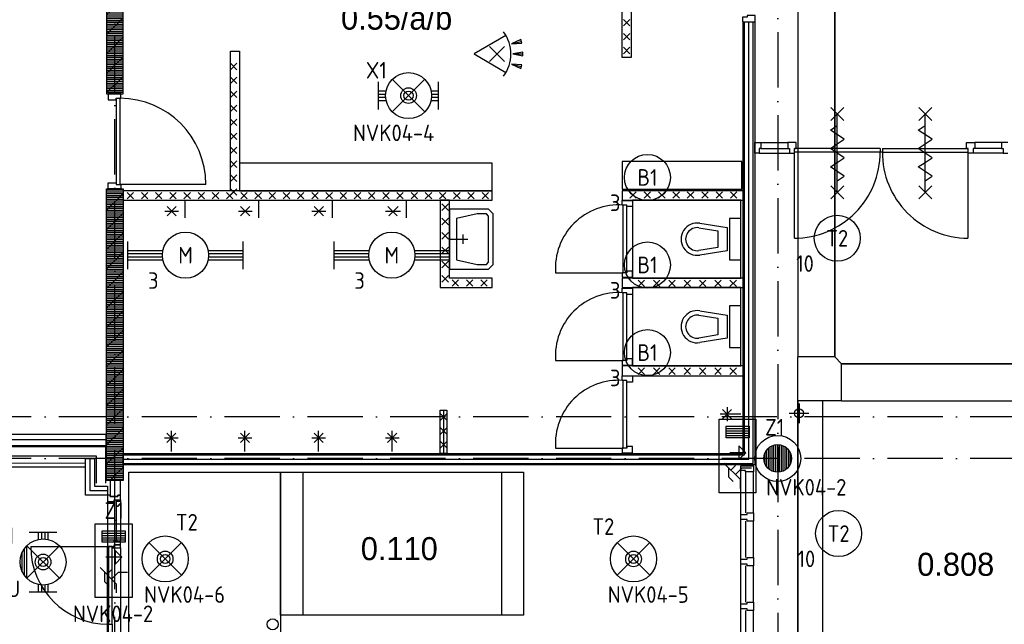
# Model space of a CAD drawing. Header units: millimetres. Extents: x -6587 to 112313, y 244 to 84344.
# Tile 13 of 58: x 17014 to 27710, y 39133 to 45695. Entities that reach past the tile are written whole.
import ezdxf
from ezdxf.enums import TextEntityAlignment as Align

# ---------------------------------------------------------------- set-up
doc = ezdxf.new("R2010")
doc.units = ezdxf.units.MM
doc.header["$LTSCALE"] = 100
doc.linetypes.add('DASHDOT', pattern=[9, 6, -1.5, 0, -1.5])
doc.layers.get('0').update_dxf_attribs({"linetype": 'CONTINUOUS'})
for name, color, linetype in [('AL$7----_STRAMIEN', 1, 'DASHDOT'), ('ALXAC---_LICHTBETON', 1, 'CONTINUOUS'), ('BOUW', 8, 'CONTINUOUS'), ('EB63101-_ATTRIB', 2, 'CONTINUOUS'), ('EB63202-_ATTRIB', 2, 'CONTINUOUS'), ('EB63501-_ATTRIB', 2, 'CONTINUOUS'), ('EL63101-_LICHT-ARM', 3, 'CONTINUOUS'), ('EL63102-_LICHT-SCH', 3, 'CONTINUOUS'), ('EL63202-_NOODVRL-TXT', 3, 'CONTINUOUS'), ('EL63501-_NOODVRL-ARM', 3, 'CONTINUOUS'), ('KABELGOOT', 8, 'CONTINUOUS')]:
    doc.layers.add(name, color=color, linetype=linetype)
doc.styles.add('1_8', font='iso', dxfattribs={"width": 0.7, "height": 1.8})
doc.styles.add('BURO-025', font='BUROFONT.shx', dxfattribs={"height": 250})
doc.styles.add('NORATT', font='isocp.shx')
doc.styles.get("Standard").update_dxf_attribs({"font": 'iso.shx'})
doc.styles.add('TECHNIC', font='technic_.ttf')

# ---------------------------------------------------------------- blocks, each defined once
blk = doc.blocks.new('ES3G00')
blk.add_circle((0, 0), 2.5)
blk.add_circle((0, 0), 2.5)
for tag, style, flags, p in [('GELIJK', 'NORATT', 9, (3.5, 5)), ('GELIJK', '1_8', 9, (3.5, 5)), ('SCHAK', 'NORATT', 8, (3.5, 2.75)), ('SCHAK', '1_8', 8, (3.5, 2.75)), ('A_CODE', 'NORATT', 8, (0, 0)), ('A_CODE', '1_8', 8, (0, 0)), ('GROEP', 'NORATT', 8, (-3.5, -2.75)), ('GROEP', '1_8', 8, (-3.5, -2.75)), ('KAST', 'NORATT', 9, (3.5, -2.75)), ('KAST', '1_8', 9, (3.5, -2.75))]:
    blk.add_attdef(tag, text='', height=1.8, dxfattribs=dict(style=style, flags=flags)).set_placement(p, align=Align.MIDDLE_CENTER)
blk = doc.blocks.new('EJ3T01W')
at = {"color": 0}
for p, q in [((-3.25, -1.5), (-3.25, 1.5)), ((-1.77, 1.77), (1.77, -1.77)), ((1.77, 1.77), (-1.77, -1.77)), ((3.25, -1.5), (3.25, 1.5)), ((-3.25, 0.52), (-2.44, 0.52)), ((-3.25, 0.17), (-2.49, 0.17)), ((2.44, 0.52), (3.25, 0.52)), ((2.49, 0.17), (3.25, 0.17)), ((-3.25, -0.17), (-2.49, -0.17)), ((-3.25, -0.52), (-2.44, -0.52)), ((2.44, -0.52), (3.25, -0.52)), ((2.49, -0.17), (3.25, -0.17))]:
    blk.add_line(p, q, dxfattribs=at)
for p, q in [((1.77, -1.77), (-1.77, -1.77)), ((1.48, -2.02), (-1.48, -2.02)), ((1.05, -2.27), (-1.05, -2.27))]:
    blk.add_line(p, q)
at = {"color": 6}
blk.add_lwpolyline([(1.77, -1.77), (1.75, -1.75)], dxfattribs=at)
at = {"color": 0}
for radius in [2.5, 0.85, 0.5]:
    blk.add_circle((0, 0), radius, dxfattribs=at)
at = {"color": 6, "style": '1_8'}
for tag, flags, p in [('A_CODE', 8, (-3.5, 2.75)), ('SCHAK', 8, (3.5, 2.75)), ('GROEP', 8, (-3.5, -2.75)), ('KAST', 9, (3.5, -2.75))]:
    blk.add_attdef(tag, text='', height=1.8, dxfattribs=dict(at, flags=flags)).set_placement(p, align=Align.MIDDLE)
blk = doc.blocks.new('ES3N026')
for p, q in [((2.25, 1.25), (2.25, -1.25)), ((2.5, 1.25), (2.5, -1.25)), ((2.75, 1.25), (2.75, -1.25)), ((3, 1.25), (3, -1.25)), ((-1.5, 0.75), (-1, 0.25)), ((0.38, -0.88), (0.38, 0.87))]:
    blk.add_line(p, q)
for points in [[(4.01, 2.01), (4.01, -1.98), (-3.99, -1.98), (-3.99, 2.01)], [(3.25, -1.25), (2, -1.25), (2, 1.25), (3.25, 1.25)], [(0.38, -0.88), (1.12, -0.13), (-0.37, -0.13)]]:
    blk.add_lwpolyline(points, close=True)
for points in [[(-0.75, 1.5), (-2.5, -0.25), (-3.5, -0.25)], [(-1.25, 1), (-2.25, 1), (-2.75, 0.5)], [(-2, 0.25), (-1.25, -0.5), (-1.25, -1.5)]]:
    blk.add_lwpolyline(points)
at = {"color": 2, "style": '1_8', "flags": 8}
blk.add_attdef('NUMMER', text='', height=1.8, dxfattribs=at).set_placement((4, 3.75), align=Align.MIDDLE)
at = {"style": '1_8'}
for tag, flags, p in [('A_CODE', 8, (-3.5, 2.75)), ('SCHAK', 8, (3.5, 2.75)), ('GROEP', 8, (-3.5, -2.75)), ('KAST', 9, (3.5, -2.75))]:
    blk.add_attdef(tag, text='', height=1.8, dxfattribs=dict(at, flags=flags)).set_placement(p, align=Align.MIDDLE_CENTER)
blk = doc.blocks.new('ES3G01')
at = {"color": 0}
for p, q in [((-1.77, 1.77), (1.77, -1.77)), ((1.77, 1.77), (-1.77, -1.77))]:
    blk.add_line(p, q, dxfattribs=at)
at = {"color": 6}
blk.add_lwpolyline([(1.77, -1.77), (1.75, -1.75)], dxfattribs=at)
blk.add_circle((0, 0), 2.5)
at = {"color": 0}
for radius in [0.85, 0.5]:
    blk.add_circle((0, 0), radius, dxfattribs=at)
at = {"color": 6, "style": '1_8'}
for tag, flags, p in [('A_CODE', 8, (-3.5, 2.75)), ('SCHAK', 8, (3.5, 2.75)), ('GROEP', 8, (-3.5, -2.75)), ('KAST', 9, (3.5, -2.75))]:
    blk.add_attdef(tag, text='', height=1.8, dxfattribs=dict(at, flags=flags)).set_placement(p, align=Align.MIDDLE)
blk = doc.blocks.new('EJ3T20')
at = {"color": 0}
for p, q in [((-6.25, -1.5), (-6.25, 1.5)), ((6.25, -1.5), (6.25, 1.5)), ((-6.25, 0.52), (-2.44, 0.52)), ((-6.25, 0.17), (-2.49, 0.17)), ((2.44, 0.52), (6.25, 0.52)), ((2.49, 0.17), (6.25, 0.17)), ((-6.25, -0.17), (-2.49, -0.17)), ((-6.25, -0.52), (-2.44, -0.52)), ((2.44, -0.52), (6.25, -0.52)), ((2.49, -0.17), (6.25, -0.17))]:
    blk.add_line(p, q, dxfattribs=at)
blk.add_circle((0, 0), 2.5, dxfattribs=at)
at = {"color": 6, "style": '1_8'}
for tag, flags, p in [('SCHAK', 8, (3.5, 2.75)), ('A_CODE', 8, (0, 0)), ('GROEP', 8, (-3.5, -2.75)), ('KAST', 9, (3.5, -2.75))]:
    blk.add_attdef(tag, text='', height=1.8, dxfattribs=dict(at, flags=flags)).set_placement(p, align=Align.MIDDLE)
blk = doc.blocks.new('ES652116')
for p, q in [((1.56, 1.09), (2.62, 1.37)), ((-0.81, -0.81), (0.81, 0.81)), ((0.81, -0.81), (-0.81, 0.81)), ((1.7, 0), (2.8, 0)), ((1.56, -1.09), (2.62, -1.37))]:
    blk.add_line(p, q)
blk.add_lwpolyline([(0.96, 2), (-2.5, 0), (0.96, -2)])
for points in [[(2.67, 1.18), (2.57, 1.56), (1.56, 1.09)], [(2.8, -0.2), (2.8, 0.2), (1.7, 0)], [(2.57, -1.56), (2.67, -1.18), (1.56, -1.09)]]:
    blk.add_lwpolyline(points, close=True)
blk.add_arc((-2.5, 0), 4, 322.8192, 37.1808)
at = {"style": '1_8'}
for tag, flags, p in [('SCHAK', 8, (3, 5.5)), ('KAST', 9, (-3, 0.5)), ('M_CODE', 9, (0, 0)), ('DOEL', 9, (-3, -2)), ('GROEP', 9, (-3, -4.5))]:
    blk.add_attdef(tag, text='', height=1.8, dxfattribs=dict(at, flags=flags)).set_placement(p, align=Align.MIDDLE_CENTER)
at = {"style": '1_8', "flags": 8}
blk.add_attdef('CODE', text='', height=1.8, dxfattribs=at).set_placement((0, 0), align=Align.MIDDLE)
blk = doc.blocks.new('EJ3T01')
at = {"color": 0}
for p, q in [((-3.25, -1.5), (-3.25, 1.5)), ((-1.77, 1.77), (1.77, -1.77)), ((1.77, 1.77), (-1.77, -1.77)), ((3.25, -1.5), (3.25, 1.5)), ((-3.25, 0.52), (-2.44, 0.52)), ((-3.25, 0.17), (-2.49, 0.17)), ((2.44, 0.52), (3.25, 0.52)), ((2.49, 0.17), (3.25, 0.17)), ((-3.25, -0.17), (-2.49, -0.17)), ((-3.25, -0.52), (-2.44, -0.52)), ((2.44, -0.52), (3.25, -0.52)), ((2.49, -0.17), (3.25, -0.17))]:
    blk.add_line(p, q, dxfattribs=at)
at = {"color": 6}
blk.add_lwpolyline([(1.77, -1.77), (1.75, -1.75)], dxfattribs=at)
at = {"color": 0}
for radius in [2.5, 0.85, 0.5]:
    blk.add_circle((0, 0), radius, dxfattribs=at)
at = {"color": 6, "style": '1_8'}
for tag, flags, p in [('A_CODE', 8, (-3.5, 2.75)), ('SCHAK', 8, (3.5, 2.75)), ('GROEP', 8, (-3.5, -2.75)), ('KAST', 9, (3.5, -2.75))]:
    blk.add_attdef(tag, text='', height=1.8, dxfattribs=dict(at, flags=flags)).set_placement(p, align=Align.MIDDLE)
blk = doc.blocks.new('*U74')
at = {"layer": 'ALXAC---_LICHTBETON', "color": 0}
for p, q in [((17650, 44834), (17720, 44904)), ((17720, 44834), (17650, 44904)), ((17804, 44834), (17874, 44904)), ((17874, 44834), (17804, 44904)), ((17958, 44834), (18028, 44904)), ((18028, 44834), (17958, 44904)), ((18112, 44834), (18182, 44904)), ((18182, 44834), (18112, 44904)), ((18267, 44834), (18337, 44904)), ((18337, 44834), (18267, 44904)), ((18421, 44834), (18491, 44904)), ((18491, 44834), (18421, 44904)), ((18575, 44834), (18645, 44904)), ((18645, 44834), (18575, 44904)), ((18729, 44834), (18799, 44904)), ((18799, 44834), (18729, 44904)), ((18884, 44834), (18954, 44904)), ((18954, 44834), (18884, 44904)), ((19038, 44834), (19108, 44904)), ((19108, 44834), (19038, 44904)), ((19192, 44834), (19262, 44904)), ((19262, 44834), (19192, 44904)), ((19346, 44834), (19416, 44904)), ((19416, 44834), (19346, 44904)), ((19501, 44834), (19571, 44904)), ((19571, 44834), (19501, 44904)), ((19655, 44834), (19725, 44904)), ((19725, 44834), (19655, 44904)), ((19809, 44834), (19879, 44904)), ((19879, 44834), (19809, 44904)), ((19963, 44834), (20033, 44904)), ((20033, 44834), (19963, 44904)), ((20117, 44834), (20187, 44904)), ((20187, 44834), (20117, 44904)), ((20272, 44834), (20342, 44904)), ((20342, 44834), (20272, 44904)), ((20426, 44834), (20496, 44904)), ((20496, 44834), (20426, 44904)), ((20580, 44834), (20650, 44904)), ((20650, 44834), (20580, 44904)), ((20734, 44834), (20804, 44904)), ((20804, 44834), (20734, 44904)), ((20889, 44834), (20959, 44904)), ((20959, 44834), (20889, 44904)), ((21043, 44834), (21113, 44904)), ((21113, 44834), (21043, 44904)), ((21197, 44834), (21267, 44904)), ((21267, 44834), (21197, 44904)), ((21351, 44834), (21421, 44904)), ((21421, 44834), (21351, 44904)), ((21506, 44834), (21576, 44904)), ((21576, 44834), (21506, 44904))]:
    blk.add_line(p, q, dxfattribs=at)
blk = doc.blocks.new('*U78')
at = {"layer": 'ALXAC---_LICHTBETON', "color": 0}
for p, q in [((29009, 70281), (28939, 70351)), ((29009, 70351), (28939, 70281)), ((29009, 70131), (28939, 70201)), ((29009, 70201), (28939, 70131)), ((29009, 69981), (28939, 70051)), ((29009, 70051), (28939, 69981))]:
    blk.add_line(p, q, dxfattribs=at)
blk = doc.blocks.new('*U73')
at = {"layer": 'ALXAC---_LICHTBETON', "color": 0}
for p, q in [((21194, 45734), (21264, 45804)), ((21264, 45734), (21194, 45804)), ((21349, 45734), (21419, 45804)), ((21419, 45734), (21349, 45804)), ((21505, 45734), (21575, 45804)), ((21575, 45734), (21505, 45804)), ((21153, 45690), (21083, 45760)), ((21153, 45760), (21083, 45690)), ((21153, 45534), (21083, 45604)), ((21153, 45604), (21083, 45534)), ((21153, 45379), (21083, 45449)), ((21153, 45449), (21083, 45379)), ((21153, 45223), (21083, 45293)), ((21153, 45293), (21083, 45223)), ((21153, 45067), (21083, 45137)), ((21153, 45137), (21083, 45067)), ((21153, 44912), (21083, 44982)), ((21153, 44982), (21083, 44912))]:
    blk.add_line(p, q, dxfattribs=at)
blk = doc.blocks.new('*U75')
at = {"layer": 'ALXAC---_LICHTBETON', "color": 0}
for p, q in [((23153, 47473), (23083, 47543)), ((23153, 47543), (23083, 47473)), ((23153, 47322), (23083, 47392)), ((23153, 47392), (23083, 47322)), ((23153, 47170), (23083, 47240)), ((23153, 47240), (23083, 47170)), ((23153, 47019), (23083, 47089)), ((23153, 47089), (23083, 47019)), ((23153, 46867), (23083, 46937)), ((23153, 46937), (23083, 46867)), ((23153, 46716), (23083, 46786)), ((23153, 46786), (23083, 46716)), ((23153, 46564), (23083, 46634)), ((23153, 46634), (23083, 46564)), ((23153, 46413), (23083, 46483)), ((23153, 46483), (23083, 46413)), ((23153, 46261), (23083, 46331)), ((23153, 46331), (23083, 46261)), ((23153, 46110), (23083, 46180)), ((23153, 46180), (23083, 46110))]:
    blk.add_line(p, q, dxfattribs=at)
blk = doc.blocks.new('XREF')
at = {"layer": 'BOUW'}
h = blk.add_hatch(dxfattribs=at)
h.set_pattern_fill('PREFBET', color=256, style=0)
h.set_pattern_definition([(45, (156872.58, 13048.05), (-106.066, 106.066), [])])
h.paths.add_polyline_path([(174300, 63654), (174300, 58724), (174480, 58724), (174480, 63654)])
h = blk.add_hatch(dxfattribs=at)
h.set_pattern_fill('RASTER50', color=256, scale=100, style=0)
h.set_pattern_definition([(0, (156872.577, 13048.048), (0, 20), [])])
h.paths.add_polyline_path([(174300, 63654), (174300, 58724), (174480, 58724), (174480, 63654)])
h = blk.add_hatch(dxfattribs=at)
h.set_pattern_fill('PREFBET', color=256, style=0)
h.set_pattern_definition([(45, (156872.58, 13048.05), (-106.066, 106.066), [])])
h.paths.add_polyline_path([(174300, 54525), (174300, 57690), (174480, 57690), (174480, 54525)])
h = blk.add_hatch(dxfattribs=at)
h.set_pattern_fill('RASTER50', color=256, scale=100, style=0)
h.set_pattern_definition([(0, (156872.577, 13048.048), (0, 20), [])])
h.paths.add_polyline_path([(174300, 54525), (174300, 57690), (174480, 57690), (174480, 54525)])
at = {"layer": 'AL$7----_STRAMIEN', "color": 1}
for p, q in [((174390, 19143), (174390, 90958)), ((181590, 90894), (181590, 25598)), ((250890, 55215), (161477, 55215)), ((250890, 54765), (161096, 54765))]:
    blk.add_line(p, q, dxfattribs=at)
at = {"layer": 'BOUW'}
for p, q in [((181215, 54820), (181215, 59505)), ((181215, 59505), (181340, 59505)), ((181230, 54805), (181230, 59505)), ((181278, 54758), (181278, 59505)), ((181325, 54710), (181325, 59505)), ((181340, 59505), (181340, 54695)), ((175645, 57670), (175645, 59185)), ((175645, 59185), (175745, 59185)), ((175745, 59185), (175745, 57670)), ((175715, 59054), (175645, 58984)), ((175715, 58984), (175645, 59054)), ((175715, 58903), (175645, 58833)), ((175715, 58833), (175645, 58903)), ((174316, 58724), (174316, 58657)), ((174455, 58724), (174316, 58724)), ((174455, 58674), (174455, 58724)), ((175715, 58751), (175645, 58681)), ((175715, 58681), (175645, 58751)), ((174316, 58657), (174404, 58657)), ((174404, 58674), (174404, 57740)), ((174404, 58674), (174455, 58674)), ((174404, 58657), (174404, 58674)), ((174444, 58674), (174444, 57740)), ((175715, 58600), (175645, 58530)), ((175715, 58530), (175645, 58600)), ((175715, 58448), (175645, 58378)), ((175715, 58378), (175645, 58448)), ((175715, 58297), (175645, 58227)), ((175715, 58227), (175645, 58297)), ((181407, 58193), (181700, 58193)), ((184023, 58193), (183731, 58193)), ((184023, 58193), (184023, 58130)), ((184090, 58193), (184023, 58193)), ((175715, 58145), (175645, 58075)), ((175715, 58075), (175645, 58145)), ((181407, 58130), (181700, 58130)), ((182703, 58130), (182703, 58090)), ((182728, 58090), (182703, 58090)), ((182728, 58130), (182728, 58090)), ((184023, 58130), (183731, 58130)), ((184023, 58130), (184040, 58130)), ((184040, 58130), (184040, 58079)), ((175715, 57994), (175645, 57924)), ((175715, 57924), (175645, 57994)), ((181201, 57989), (179901, 57989)), ((179901, 57989), (179901, 57689)), ((181201, 57689), (181201, 57989)), ((181390, 58079), (181717, 58079)), ((184040, 58079), (183714, 58079)), ((184040, 58079), (184090, 58079)), ((175715, 57842), (175645, 57772)), ((175715, 57772), (175645, 57842)), ((174316, 57757), (174404, 57757)), ((174316, 57690), (174316, 57757)), ((174455, 57690), (174316, 57690)), ((174404, 57757), (174404, 57740)), ((174404, 57740), (174455, 57740)), ((175378, 57740), (174444, 57740)), ((174455, 57740), (174455, 57690)), ((175715, 57691), (175645, 57621)), ((175715, 57621), (175645, 57691)), ((175745, 57670), (175645, 57670)), ((181215, 57670), (179900, 57670)), ((179900, 57670), (179900, 57570)), ((179901, 57689), (181201, 57689)), ((179983, 57590), (180053, 57660)), ((180053, 57590), (179983, 57660)), ((180140, 57590), (180210, 57660)), ((180210, 57590), (180140, 57660)), ((180296, 57590), (180366, 57660)), ((180366, 57590), (180296, 57660)), ((180452, 57590), (180522, 57660)), ((180522, 57590), (180452, 57660)), ((180608, 57590), (180678, 57660)), ((180678, 57590), (180608, 57660)), ((180765, 57590), (180835, 57660)), ((180835, 57590), (180765, 57660)), ((180921, 57590), (180991, 57660)), ((180991, 57590), (180921, 57660)), ((181077, 57590), (181147, 57660)), ((181147, 57590), (181077, 57660)), ((181215, 57570), (181215, 57670)), ((175149, 57570), (175149, 57375)), ((179900, 57570), (180025, 57570)), ((179900, 57515), (179900, 57565)), ((179900, 57565), (180014, 57565)), ((181190, 57570), (180014, 57570)), ((180014, 57570), (180014, 56720)), ((180014, 57565), (180014, 57498)), ((180025, 57570), (181215, 57570)), ((180025, 57570), (180025, 57570)), ((181190, 56720), (181190, 57570)), ((174931, 57450), (175081, 57450)), ((174956, 57400), (175056, 57500)), ((174956, 57500), (175056, 57400)), ((175756, 57400), (175856, 57500)), ((175756, 57500), (175856, 57400)), ((178025, 57470), (178025, 56820)), ((178325, 57470), (178025, 57470)), ((178450, 57470), (178325, 57470)), ((178500, 57420), (178450, 57470)), ((179951, 57515), (179900, 57515)), ((179911, 56781), (179911, 57515)), ((179951, 56781), (179951, 57515)), ((179951, 57498), (179951, 57515)), ((180014, 57498), (179951, 57498)), ((178325, 57420), (178100, 57370)), ((178100, 57370), (178100, 56920)), ((178425, 57420), (178325, 57420)), ((178450, 57395), (178425, 57420)), ((178450, 56895), (178450, 57395)), ((178500, 56870), (178500, 57420)), ((181065, 57370), (181065, 56920)), ((181190, 57370), (181065, 57370)), ((181190, 56920), (181190, 57370)), ((180735, 57269), (180940, 57236)), ((180743, 57318), (181040, 57270)), ((180940, 57236), (180940, 57055)), ((181040, 57270), (181040, 57020)), ((178025, 57145), (178225, 57145)), ((178175, 57095), (178175, 57195)), ((180615, 57095), (180615, 57095)), ((180940, 57055), (180735, 57022)), ((181040, 57020), (180743, 56972)), ((178100, 56920), (178325, 56870)), ((180790, 56970), (180790, 56970)), ((181065, 56920), (181190, 56920)), ((178025, 56820), (178325, 56820)), ((178325, 56870), (178425, 56870)), ((178325, 56820), (178450, 56820)), ((178425, 56870), (178450, 56895)), ((178450, 56820), (178500, 56870)), ((179177, 56781), (179911, 56781)), ((179900, 56781), (179900, 56731)), ((179951, 56781), (179900, 56781)), ((179900, 56731), (180014, 56731)), ((181215, 56720), (179900, 56720)), ((179900, 56720), (179900, 56620)), ((179951, 56798), (179951, 56781)), ((180014, 56798), (179951, 56798)), ((180014, 56731), (180014, 56798)), ((180014, 56720), (181190, 56720)), ((180073, 56631), (180143, 56701)), ((180143, 56631), (180073, 56701)), ((180240, 56631), (180310, 56701)), ((180310, 56631), (180240, 56701)), ((180406, 56631), (180476, 56701)), ((180476, 56631), (180406, 56701)), ((180573, 56631), (180643, 56701)), ((180643, 56631), (180573, 56701)), ((180739, 56631), (180809, 56701)), ((180809, 56631), (180739, 56701)), ((180906, 56631), (180976, 56701)), ((180976, 56631), (180906, 56701)), ((181072, 56631), (181142, 56701)), ((181142, 56631), (181072, 56701)), ((181215, 56620), (181215, 56720)), ((179900, 56620), (181215, 56620)), ((179900, 56563), (179900, 56613)), ((179900, 56613), (180014, 56613)), ((181190, 56620), (180014, 56620)), ((180014, 56620), (180014, 55770)), ((180014, 56613), (180014, 56546)), ((181190, 55770), (181190, 56620)), ((179951, 56563), (179900, 56563)), ((179911, 55829), (179911, 56563)), ((179951, 56546), (179951, 56563)), ((179951, 55829), (179951, 56563)), ((180014, 56546), (179951, 56546)), ((181065, 56420), (181065, 55970)), ((181190, 56420), (181065, 56420)), ((181190, 55970), (181190, 56420)), ((180735, 56319), (180940, 56286)), ((180743, 56368), (181040, 56320)), ((180940, 56286), (180940, 56105)), ((181040, 56320), (181040, 56070)), ((180615, 56145), (180615, 56145)), ((180940, 56105), (180735, 56072)), ((181040, 56070), (180743, 56022)), ((180790, 56020), (180790, 56020)), ((181065, 55970), (181190, 55970)), ((179951, 55846), (179951, 55829)), ((180014, 55846), (179951, 55846)), ((180014, 55779), (180014, 55846)), ((179177, 55829), (179911, 55829)), ((179900, 55829), (179900, 55779)), ((179951, 55829), (179900, 55829)), ((179900, 55779), (180014, 55779)), ((181215, 55770), (179900, 55770)), ((179900, 55770), (179900, 55663)), ((180014, 55770), (181190, 55770)), ((180073, 55677), (180143, 55747)), ((180143, 55677), (180073, 55747)), ((180240, 55677), (180310, 55747)), ((180310, 55677), (180240, 55747)), ((180406, 55677), (180476, 55747)), ((180476, 55677), (180406, 55747)), ((180573, 55677), (180643, 55747)), ((180643, 55677), (180573, 55747)), ((180739, 55677), (180809, 55747)), ((180809, 55677), (180739, 55747)), ((180906, 55677), (180976, 55747)), ((180976, 55677), (180906, 55747)), ((181072, 55677), (181142, 55747)), ((181142, 55677), (181072, 55747)), ((181215, 55663), (181215, 55770)), ((179900, 55663), (181215, 55663)), ((179900, 55611), (179900, 55661)), ((179900, 55661), (180014, 55661)), ((180014, 55661), (180014, 55594)), ((179951, 55611), (179900, 55611)), ((179911, 54877), (179911, 55611)), ((179951, 54877), (179951, 55611)), ((179951, 55594), (179951, 55611)), ((180014, 55594), (179951, 55594)), ((181040, 55320), (181040, 55170)), ((177925, 55249), (177925, 55249)), ((177925, 54880), (177925, 55249)), ((181190, 55245), (180965, 55245)), ((180990, 55295), (181090, 55195)), ((181090, 55295), (180990, 55195)), ((181714, 55255), (181930, 55255)), ((174928, 54989), (175078, 54989)), ((174953, 54939), (175053, 55039)), ((174953, 55039), (175053, 54939)), ((175003, 54839), (175003, 55064)), ((175728, 54989), (175878, 54989)), ((175753, 54939), (175853, 55039)), ((175753, 55039), (175853, 54939)), ((175803, 54839), (175803, 55064)), ((176528, 54989), (176678, 54989)), ((176553, 54939), (176653, 55039)), ((176553, 55039), (176653, 54939)), ((176603, 54839), (176603, 55064)), ((177328, 54989), (177478, 54989)), ((177353, 54939), (177453, 55039)), ((177353, 55039), (177453, 54939)), ((177403, 54839), (177403, 55064)), ((181490, 54653), (181490, 54877)), ((181490, 54653), (181490, 54877)), ((181510, 54638), (181510, 54892)), ((181510, 54638), (181510, 54892)), ((181530, 54628), (181530, 54902)), ((181530, 54628), (181530, 54902)), ((181550, 54620), (181550, 54910)), ((181550, 54620), (181550, 54910)), ((181570, 54616), (181570, 54914)), ((181570, 54616), (181570, 54914)), ((181590, 54615), (181590, 54915)), ((181590, 54615), (181590, 54915)), ((181610, 54616), (181610, 54914)), ((181610, 54616), (181610, 54914)), ((181630, 54620), (181630, 54910)), ((181630, 54620), (181630, 54910)), ((181650, 54628), (181650, 54902)), ((181650, 54628), (181650, 54902)), ((181670, 54638), (181670, 54892)), ((181670, 54638), (181670, 54892)), ((181690, 54653), (181690, 54877)), ((181690, 54653), (181690, 54877)), ((174480, 54820), (181215, 54820)), ((174480, 54695), (174480, 54820)), ((174480, 54805), (181230, 54805)), ((181450, 54711), (181450, 54819)), ((181450, 54711), (181450, 54819)), ((181470, 54675), (181470, 54855)), ((181470, 54675), (181470, 54855)), ((181710, 54675), (181710, 54855)), ((181710, 54675), (181710, 54855)), ((181730, 54711), (181730, 54819)), ((181730, 54711), (181730, 54819)), ((161560, 54675), (174070, 54675)), ((174070, 54365), (174070, 54765)), ((174070, 54765), (174170, 54765)), ((174120, 54415), (174120, 54765)), ((174120, 54415), (174120, 54765)), ((174120, 54415), (174120, 54765)), ((174170, 54765), (174170, 54465)), ((174480, 54758), (181278, 54758)), ((174480, 54710), (181325, 54710)), ((181340, 54695), (174480, 54695)), ((181190, 54685), (181329, 54685)), ((181190, 54635), (181190, 54685)), ((181329, 54685), (181329, 54618)), ((174540, 51315), (174540, 54615)), ((174540, 54615), (176190, 54615)), ((176190, 54615), (178830, 54615)), ((176190, 53065), (176190, 54615)), ((176190, 54615), (176190, 51315)), ((176430, 54615), (176430, 53065)), ((178590, 54615), (178590, 53065)), ((178830, 54615), (178830, 53065)), ((181190, 54157), (181190, 54635)), ((181241, 54635), (181190, 54635)), ((181241, 54618), (181241, 54635)), ((181241, 54618), (181241, 54174)), ((181329, 54618), (181241, 54618)), ((181329, 54174), (181329, 54618)), ((174170, 54465), (174310, 54465)), ((174310, 54465), (174310, 54365)), ((174340, 54525), (174340, 54351)), ((174449, 54525), (174340, 54525)), ((174449, 54365), (174449, 54525)), ((174310, 54365), (174070, 54365)), ((174280, 54415), (174120, 54415)), ((174310, 54415), (174120, 54415)), ((174310, 54415), (174120, 54415)), ((174310, 54365), (174310, 54298)), ((174340, 54365), (174310, 54365)), ((174340, 54351), (174340, 54365)), ((174340, 54351), (174420, 54351)), ((174420, 54351), (174340, 54351)), ((174420, 54365), (174449, 54365)), ((174420, 54351), (174420, 54365)), ((174420, 54365), (174420, 54351)), ((174449, 54365), (174420, 54365)), ((174449, 54315), (174449, 54365)), ((174310, 54298), (174310, 53877)), ((174310, 54298), (174382, 54298)), ((174382, 54315), (174449, 54315)), ((174382, 54298), (174382, 54315)), ((174382, 54315), (174411, 54315)), ((174382, 54298), (174382, 54315)), ((174386, 54298), (174382, 54298)), ((174386, 54311), (174386, 53864)), ((174407, 54311), (174386, 54311)), ((174386, 54311), (174386, 54298)), ((174407, 54311), (174386, 54311)), ((174407, 53864), (174407, 54311)), ((174407, 54298), (174407, 54311)), ((174411, 54298), (174407, 54298)), ((174411, 54298), (174411, 54315)), ((174411, 54315), (174449, 54315)), ((174411, 54315), (174411, 54298)), ((174449, 54298), (174411, 54298)), ((174449, 54315), (174449, 54298)), ((174449, 54298), (174449, 53877)), ((181190, 54157), (181257, 54157)), ((181190, 54101), (181190, 54157)), ((181257, 54174), (181329, 54174)), ((181257, 54157), (181257, 54174)), ((181329, 54174), (181329, 54084)), ((181190, 53672), (181190, 54101)), ((181257, 54101), (181190, 54101)), ((181241, 54084), (181241, 53689)), ((181257, 54084), (181257, 54101)), ((181329, 54084), (181257, 54084)), ((181329, 53689), (181329, 54084)), ((173475, 53810), (174322, 53810)), ((174310, 53877), (174310, 53810)), ((174340, 53877), (174310, 53877)), ((174310, 53810), (174382, 53810)), ((174310, 52120), (174310, 53810)), ((174320, 53810), (174320, 52965)), ((174360, 53810), (174320, 53810)), ((174382, 53877), (174340, 53877)), ((174360, 52965), (174360, 53810)), ((174360, 53810), (174360, 53793)), ((174382, 53860), (174382, 53877)), ((174382, 53877), (174382, 53860)), ((174386, 53877), (174382, 53877)), ((174411, 53860), (174382, 53860)), ((174382, 53860), (174411, 53860)), ((174382, 53827), (174382, 53810)), ((174449, 53827), (174382, 53827)), ((174382, 53827), (174449, 53827)), ((174382, 53810), (174382, 53827)), ((174386, 53864), (174386, 53877)), ((174407, 53864), (174386, 53864)), ((174386, 53864), (174407, 53864)), ((174407, 53877), (174407, 53864)), ((174411, 53877), (174407, 53877)), ((174411, 53877), (174411, 53860)), ((174449, 53877), (174411, 53877)), ((174411, 53860), (174411, 53877)), ((174449, 53860), (174411, 53860)), ((174411, 53860), (174449, 53860)), ((174449, 53860), (174449, 53877)), ((174449, 53827), (174449, 53860)), ((174449, 53793), (174449, 53827)), ((174360, 53793), (174449, 53793)), ((174449, 53793), (174449, 52137)), ((181190, 53672), (181257, 53672)), ((181190, 53616), (181190, 53672)), ((181190, 53187), (181190, 53616)), ((181257, 53616), (181190, 53616)), ((181241, 53599), (181241, 53204)), ((181257, 53689), (181329, 53689)), ((181257, 53672), (181257, 53689)), ((181257, 53599), (181257, 53616)), ((181329, 53599), (181257, 53599)), ((181329, 53689), (181329, 53599)), ((181329, 53204), (181329, 53599)), ((181190, 53187), (181257, 53187)), ((181190, 53131), (181190, 53187)), ((181257, 53204), (181329, 53204)), ((181257, 53187), (181257, 53204)), ((181329, 53204), (181329, 53114)), ((178830, 53065), (176190, 53065)), ((181257, 53131), (181190, 53131)), ((181190, 52702), (181190, 53131)), ((181241, 53114), (181241, 52719)), ((181257, 53114), (181257, 53131)), ((181329, 53114), (181257, 53114)), ((181329, 52719), (181329, 53114)), ((174320, 52965), (174360, 52965)), ((174320, 52965), (174360, 52965)), ((174320, 52120), (174320, 52965)), ((174360, 52965), (174360, 52120))]:
    blk.add_line(p, q, dxfattribs=at)
for points in [[(190989, 82656), (191130, 82656), (191130, 88905), (161535, 88905), (161535, 54675), (174070, 54679)], [(190989, 82696), (191090, 82696), (191090, 88865), (161575, 88865), (161575, 54715), (174070, 54719)], [(174190, 54495), (174190, 54791), (161651, 54791), (161651, 88810), (183210, 88810)], [(174290, 54495), (174290, 54891), (161751, 54891), (161751, 88710), (183210, 88710)], [(174290, 54966), (161826, 54966), (161826, 88647), (183210, 88647)], [(181208, 59505), (181347, 59505), (181347, 59572), (181259, 59572), (181259, 59555), (181208, 59555), (181208, 59505)], [(182168, 58434), (182308, 58574)], [(182308, 58434), (182168, 58574)], [(183123, 58434), (183263, 58574)], [(183263, 58434), (183123, 58574)], [(182238, 57654), (182238, 58504)], [(183193, 57654), (183193, 58504)], [(182238, 58179), (182313, 58229), (182163, 58329), (182238, 58379)], [(183193, 58179), (183268, 58229), (183118, 58329), (183193, 58379)], [(181340, 58079), (181340, 58193), (181407, 58193), (181407, 58130), (181390, 58130), (181390, 58079), (181340, 58079)], [(181717, 58079), (181773, 58079), (181773, 58130), (181790, 58130), (181790, 58193), (181700, 58193), (181700, 58130), (181717, 58130), (181717, 58079), (181773, 58079)], [(183714, 58079), (183658, 58079), (183658, 58130), (183641, 58130), (183641, 58193), (183731, 58193), (183731, 58130), (183714, 58130), (183714, 58079), (183658, 58079)], [(182703, 58130), (181773, 58130)], [(181773, 57156), (181773, 58090)], [(182703, 58090), (181773, 58090)], [(182238, 57979), (182313, 58029), (182163, 58129), (182238, 58179)], [(182728, 58130), (183658, 58130)], [(182728, 58090), (183658, 58090)], [(183193, 57979), (183268, 58029), (183118, 58129), (183193, 58179)], [(183658, 57156), (183658, 58090)], [(182238, 57779), (182313, 57829), (182163, 57929), (182238, 57979)], [(183193, 57779), (183268, 57829), (183118, 57929), (183193, 57979)], [(182168, 57584), (182308, 57724)], [(182308, 57584), (182168, 57724)], [(183123, 57584), (183263, 57724)], [(183263, 57584), (183123, 57724)], [(175949, 57570), (175949, 57375)], [(176749, 57570), (176749, 57375)], [(177555, 57570), (177555, 57375)], [(175731, 57450), (175881, 57450)], [(176531, 57450), (176681, 57450)], [(176556, 57500), (176656, 57400)], [(176556, 57400), (176656, 57500)], [(177331, 57450), (177481, 57450)], [(177341, 57450), (177491, 57450)], [(177356, 57500), (177456, 57400)], [(177366, 57400), (177466, 57500)], [(181822, 55363), (181822, 55147)], [(177960, 55289), (177960, 54820)], [(179177, 54877), (179911, 54877)], [(179900, 54827), (180014, 54827), (180014, 54894), (179951, 54894), (179951, 54877), (179900, 54877), (179900, 54827)]]:
    blk.add_lwpolyline(points, dxfattribs=at)
for points in [[(174290, 54903), (161764, 54903), (161764, 88710), (183210, 88710), (183210, 88585), (161889, 88585), (161889, 55028), (174290, 55028)], [(174300, 63654), (174300, 58724), (174480, 58724), (174480, 63654)], [(180000, 60632), (180000, 59117), (179900, 59117), (179900, 60632)], [(175745, 57670), (178490, 57670), (178490, 57970), (175745, 57970)], [(174300, 54525), (174300, 57690), (174480, 57690), (174480, 54525)], [(178490, 57670), (174480, 57670), (174480, 57570), (178490, 57570)], [(178490, 56720), (178025, 56720), (178025, 57570), (177925, 57570), (177925, 56620), (178490, 56620)], [(177925, 54820), (177925, 55289), (177995, 55289), (177995, 54820)]]:
    blk.add_lwpolyline(points, close=True, dxfattribs=at)
for centre, radius in [((181822, 55255), 50), ((181590, 54765), 250), ((181590, 54765), 250), ((181590, 54765), 150), ((181590, 54765), 150), ((176103, 52965), 60)]:
    blk.add_circle(centre, radius, dxfattribs=at)
for centre, radius, start, end in [((174444, 57740), 934, 0, 90), ((181772, 58087), 931, 270.0361, 0.2098), ((183658, 58087), 931, 179.7902, 269.9639), ((179861, 56831), 686, 85.8145, 184.1855), ((180715, 57145), 175, 80.8673, 279.1327), ((180715, 57145), 125, 80.8673, 279.1327), ((179861, 55879), 686, 85.8145, 184.1855), ((180715, 56195), 175, 80.8673, 279.1327), ((180715, 56195), 125, 80.8673, 279.1327), ((179861, 54927), 686, 85.8145, 184.1855), ((174320, 53810), 845, 180, 270)]:
    blk.add_arc(centre, radius, start, end, dxfattribs=at)
at = {"layer": 'KABELGOOT', "color": 8}
for p, q in [((181810, 64185, 3650), (181810, 55867, 3650)), ((181810, 64185, 3710), (181810, 55867, 3710)), ((182210, 55867, 3710), (182210, 64185, 3710)), ((182210, 64185, 3650), (182210, 55867, 3650)), ((182210, 55867, 3650), (181810, 55867, 3650)), ((181810, 55392, 3650), (181810, 55867, 3650)), ((182210, 55867, 3650), (182210, 55867, 3650)), ((182210, 55867, 3650), (182285, 55792, 3650)), ((206494, 55792, 3710), (182285, 55792, 3710)), ((182285, 55792, 3650), (206494, 55792, 3650)), ((182285, 55792, 3650), (182285, 55792, 3650)), ((182285, 55392, 3650), (182285, 55792, 3650)), ((181810, 51803, 3650), (181810, 55392, 3650)), ((182285, 55392, 3650), (181810, 55392, 3650)), ((181810, 55392, 3650), (181810, 55392, 3650)), ((181810, 55392, 3710), (181810, 51803, 3710)), ((182080, 51803, 3650), (182080, 55392, 3650)), ((182080, 51803, 3710), (182080, 55392, 3710)), ((182285, 55392, 3650), (206494, 55392, 3650)), ((182285, 55392, 3710), (206494, 55392, 3710))]:
    blk.add_line(p, q, dxfattribs=at)
at = {"layer": 'BOUW'}
for name, p in [('*U75', (156831, 13048)), ('*U78', (148987, -15102))]:
    blk.add_blockref(name, p, dxfattribs=at)
at = {"layer": 'BOUW', "xscale": -1, "rotation": 180}
for name, p in [('*U74', (156873, 102486)), ('*U73', (156860, 102439))]:
    blk.add_blockref(name, p, dxfattribs=at)
at = {"layer": 'BOUW', "style": 'BURO-025'}
for s, p in [('0.55/a/b', (176846, 59419)), ('0.110', (177061, 53661)), ('0.808', (183106, 53491))]:
    blk.add_text(s, height=250, dxfattribs=at).set_placement(p)
at = {"layer": 'BOUW', "style": 'TECHNIC'}
for tag, p in [('TKC', (236229, 52185)), ('BALIE', (236229, 51894))]:
    blk.add_attdef(tag, text='', height=250, dxfattribs=at).set_placement(p, align=Align.CENTER)
at = {"layer": 'KABELGOOT', "color": 8, "flags": 3}
blk.add_attdef('HULPSTUK', (188825, 76010, 3650), '', height=1, rotation=180, dxfattribs=at)
blk.add_attdef('HULPSTUK', (182644, 45781, 3650), '', height=1, dxfattribs=at)

msp = doc.modelspace()

# ---------------------------------------------------------------- block references
at = {"layer": 'EL63101-_LICHT-ARM'}
msp.add_blockref('XREF', (-156342, -13832), dxfattribs=at)
ref = msp.add_blockref('ES3G00', (23833, 43983, 3500), dxfattribs=dict(at, xscale=100, yscale=100, zscale=100))
ref.add_attrib('A_CODE', 'B1', dxfattribs={"layer": 'EB63101-_ATTRIB', "color": 1, "height": 180, "style": '1_8', "flags": 8}).set_placement((23833, 43983, 3500), align=Align.MIDDLE)
ref.add_attrib('GROEP', '3', dxfattribs={"layer": 'EB63101-_ATTRIB', "color": 1, "height": 180, "style": '1_8', "flags": 8}).set_placement((23483, 43708, 3500), align=Align.MIDDLE)
ref = msp.add_blockref('ES3G00', (25895, 43323, 3500), dxfattribs=dict(at, xscale=100, yscale=100, zscale=100))
ref.add_attrib('A_CODE', 'T2', dxfattribs={"layer": 'EB63101-_ATTRIB', "color": 1, "height": 180, "style": '1_8', "flags": 8}).set_placement((25895, 43323, 3500), align=Align.MIDDLE)
ref.add_attrib('GROEP', '10', dxfattribs={"layer": 'EB63101-_ATTRIB', "color": 1, "height": 180, "style": '1_8', "flags": 8}).set_placement((25545, 43048, 3500), align=Align.MIDDLE)
ref = msp.add_blockref('EJ3T20', (18815, 43139, 3500), dxfattribs=dict(at, xscale=100, yscale=100, zscale=100))
ref.add_attrib('A_CODE', 'M', dxfattribs={"layer": 'EB63101-_ATTRIB', "color": 1, "height": 180, "style": '1_8', "flags": 8}).set_placement((18815, 43139, 3500), align=Align.MIDDLE)
ref.add_attrib('GROEP', '3', dxfattribs={"layer": 'EB63101-_ATTRIB', "color": 1, "height": 180, "style": '1_8', "flags": 8}).set_placement((18465, 42864, 3500), align=Align.MIDDLE)
ref = msp.add_blockref('EJ3T20', (21056, 43139, 3500), dxfattribs=dict(at, xscale=100, yscale=100, zscale=100))
ref.add_attrib('A_CODE', 'M', dxfattribs={"layer": 'EB63101-_ATTRIB', "color": 1, "height": 180, "style": '1_8', "flags": 8}).set_placement((21056, 43139, 3500), align=Align.MIDDLE)
ref.add_attrib('GROEP', '3', dxfattribs={"layer": 'EB63101-_ATTRIB', "color": 1, "height": 180, "style": '1_8', "flags": 8}).set_placement((20706, 42864, 3500), align=Align.MIDDLE)
ref = msp.add_blockref('ES3G00', (23833, 43033, 3500), dxfattribs=dict(at, xscale=100, yscale=100, zscale=100))
ref.add_attrib('A_CODE', 'B1', dxfattribs={"layer": 'EB63101-_ATTRIB', "color": 1, "height": 180, "style": '1_8', "flags": 8}).set_placement((23833, 43033, 3500), align=Align.MIDDLE)
ref.add_attrib('GROEP', '3', dxfattribs={"layer": 'EB63101-_ATTRIB', "color": 1, "height": 180, "style": '1_8', "flags": 8}).set_placement((23483, 42758, 3500), align=Align.MIDDLE)
ref = msp.add_blockref('ES3G00', (23833, 42082, 3500), dxfattribs=dict(at, xscale=100, yscale=100, zscale=100))
ref.add_attrib('A_CODE', 'B1', dxfattribs={"layer": 'EB63101-_ATTRIB', "color": 1, "height": 180, "style": '1_8', "flags": 8}).set_placement((23833, 42082, 3500), align=Align.MIDDLE)
ref.add_attrib('GROEP', '3', dxfattribs={"layer": 'EB63101-_ATTRIB', "color": 1, "height": 180, "style": '1_8', "flags": 8}).set_placement((23483, 41807, 3500), align=Align.MIDDLE)
ref = msp.add_blockref('ES3G00', (25910, 40118, 3500), dxfattribs=dict(at, xscale=100, yscale=100, zscale=100))
ref.add_attrib('A_CODE', 'T2', dxfattribs={"layer": 'EB63101-_ATTRIB', "color": 1, "height": 180, "style": '1_8', "flags": 8}).set_placement((25910, 40118, 3500), align=Align.MIDDLE)
ref.add_attrib('GROEP', '10', dxfattribs={"layer": 'EB63101-_ATTRIB', "color": 1, "height": 180, "style": '1_8', "flags": 8}).set_placement((25560, 39843, 3500), align=Align.MIDDLE)
at = {"layer": 'EL63102-_LICHT-SCH', "xscale": 100, "yscale": 100, "zscale": 100}
msp.add_blockref('ES652116', (22200, 45323), dxfattribs=at)
at = {"layer": 'EL63202-_NOODVRL-TXT'}
ref = msp.add_blockref('ES3N026', (24814, 40957), dxfattribs=dict(at, xscale=100, yscale=100, zscale=100, rotation=90))
ref.add_attrib('A_CODE', 'Z1', dxfattribs={"layer": 'EB63202-_ATTRIB', "color": 1, "height": 180, "style": '1_8', "flags": 8}).set_placement((25215, 41272), align=Align.MIDDLE_CENTER)
ref.add_attrib('GROEP', 'NVK04-2', dxfattribs={"layer": 'EB63202-_ATTRIB', "color": 1, "height": 180, "style": '1_8', "flags": 8}).set_placement((25559, 40620), align=Align.MIDDLE_CENTER)
ref = msp.add_blockref('ES3N026', (18036, 39823), dxfattribs=dict(at, xscale=100, yscale=100, zscale=100, rotation=90))
ref.add_attrib('A_CODE', 'Z1', dxfattribs={"layer": 'EB63202-_ATTRIB', "color": 1, "height": 180, "style": '1_8', "flags": 8}).set_placement((18040, 40367), align=Align.MIDDLE_CENTER)
ref.add_attrib('GROEP', 'NVK04-2', dxfattribs={"layer": 'EB63202-_ATTRIB', "color": 1, "height": 180, "style": '1_8', "flags": 8}).set_placement((18028, 39247), align=Align.MIDDLE_CENTER)
at = {"layer": 'EL63501-_NOODVRL-ARM'}
ref = msp.add_blockref('EJ3T01', (21238, 44871, 3500), dxfattribs=dict(at, xscale=100, yscale=100, zscale=100))
ref.add_attrib('A_CODE', 'X1', dxfattribs={"layer": 'EB63501-_ATTRIB', "color": 1, "height": 180, "style": '1_8', "flags": 8}).set_placement((20888, 45146, 3500), align=Align.MIDDLE)
ref.add_attrib('GROEP', 'NVK04-4', dxfattribs={"layer": 'EB63501-_ATTRIB', "color": 1, "height": 180, "style": '1_8', "flags": 8}).set_placement((21076, 44467, 3500), align=Align.MIDDLE)
ref = msp.add_blockref('ES3G01', (18594, 39842), dxfattribs=dict(at, xscale=100, yscale=100, zscale=100, rotation=90))
ref.add_attrib('A_CODE', 'T2', dxfattribs={"layer": 'EB63501-_ATTRIB', "color": 1, "height": 180, "style": '1_8', "flags": 8}).set_placement((18829, 40241), align=Align.MIDDLE)
ref.add_attrib('GROEP', 'NVK04-6', dxfattribs={"layer": 'EB63501-_ATTRIB', "color": 1, "height": 180, "style": '1_8', "flags": 8}).set_placement((18805, 39456), align=Align.MIDDLE)
ref = msp.add_blockref('ES3G01', (23682, 39842), dxfattribs=dict(at, xscale=100, yscale=100, zscale=100, rotation=90))
ref.add_attrib('A_CODE', 'T2', dxfattribs={"layer": 'EB63501-_ATTRIB', "color": 1, "height": 180, "style": '1_8', "flags": 8}).set_placement((23354, 40194), align=Align.MIDDLE)
ref.add_attrib('GROEP', 'NVK04-5 ', dxfattribs={"layer": 'EB63501-_ATTRIB', "color": 1, "height": 180, "style": '1_8', "flags": 8}).set_placement((23893, 39456), align=Align.MIDDLE)
ref = msp.add_blockref('EJ3T01W', (17268, 39809), dxfattribs=dict(at, xscale=100, yscale=100, zscale=100, rotation=270))
ref.add_attrib('A_CODE', 'BU', dxfattribs={"layer": 'EB63501-_ATTRIB', "color": 1, "height": 180, "style": '1_8', "flags": 8}).set_placement((16880, 39517), align=Align.MIDDLE)
ref.add_attrib('GROEP', 'NVK04-21', dxfattribs={"layer": 'EB63501-_ATTRIB', "color": 1, "height": 180, "style": '1_8', "flags": 8}).set_placement((16481, 40096), align=Align.MIDDLE)

doc.saveas('drawing.dxf')
